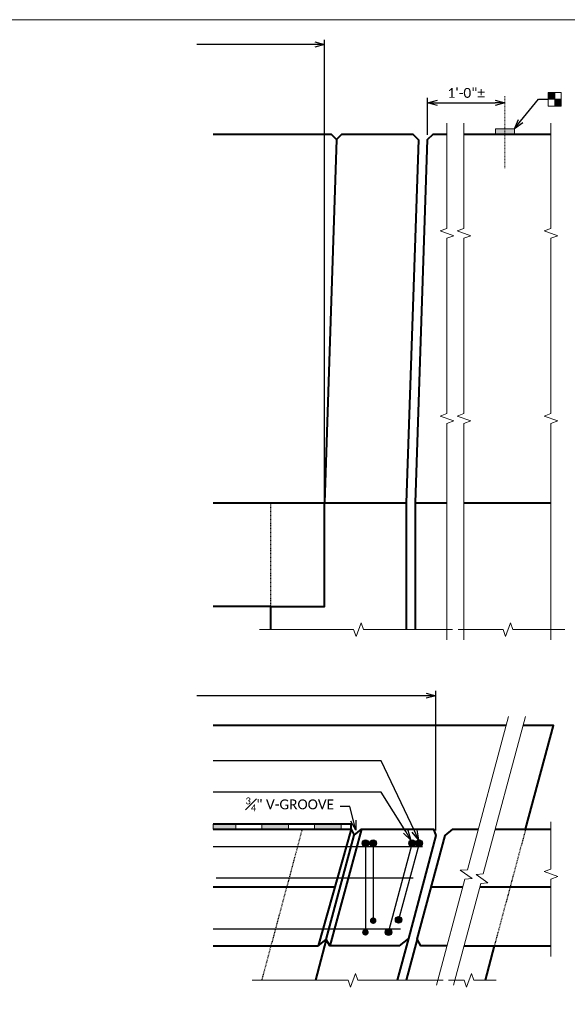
# Model space of a CAD drawing. Extents: x -2227 to -297, y 1392 to 1850.
# Tile 4 of 8: x -792 to -709, y 1495 to 1644. Entities that reach past the tile are written whole.
import ezdxf
from ezdxf import colors
from ezdxf.entities.mleader import LeaderData, LeaderLine
from ezdxf.enums import TextEntityAlignment as Align
from ezdxf.math import Vec2, Vec3

# ---------------------------------------------------------------- set-up
doc = ezdxf.new("R2010")
doc.units = 0
doc.header["$MEASUREMENT"] = 0
doc.linetypes.add('Wisdot2', pattern=[0.125, 0.0625, -0.0625])
doc.linetypes.add('Wisdot4', pattern=[0.28125, 0.125, -0.0625, 0.03125, -0.0625])
for name, color, linetype, lineweight in [('B_ANNO_BREAK', 7, 'Continuous', 18), ('B_ANNO_DIM', 7, 'Continuous', 18), ('B_ANNO_SYMB', 7, 'Continuous', 18), ('B_ANNO_TEXT', 7, 'Continuous', 18), ('B_CNTR', 1, 'Wisdot4', 18), ('B_CONC_ABUT', 30, 'Continuous', 40), ('B_CONC_APPR', 32, 'Continuous', 40), ('B_CONC_PPT', 12, 'Continuous', 40), ('B_CONC_WALL', 1, 'Continuous', 40), ('B_DETAIL', 7, 'Continuous', 18), ('B_DETAIL_HIDDEN', 7, 'Wisdot2', 25), ('B_REBAR', 5, 'Continuous', 25)]:
    doc.layers.add(name, color=color, linetype=linetype, lineweight=lineweight)
doc.layers.add('B_ANNO_NOPLOT', color=47, linetype='Continuous', lineweight=18, plot=False)
doc.styles.add('Annotative', font='calibri.ttf', dxfattribs={"height": 0.0625})
doc.styles.get("Standard").update_dxf_attribs({"font": 'calibri.ttf'})
doc.dimstyles.new('Annotative', dxfattribs={"dimscale": 0, "dimtxt": 0.0625, "dimasz": 0.0625, "dimexe": 0.03125, "dimexo": 0.03125, "dimgap": 0.03125, "dimtad": 1, "dimdec": 8, "dimzin": 3, "dimdsep": 46, "dimlunit": 4, "dimtxsty": 'Standard', "dimblk": 'OPEN30', "dimcen": 0.03125, "dimaunit": 1, "dimadec": 0, "dimazin": 3, "dimtfac": 0.75, "dimtdec": 8, "dimtofl": 0, "dimtmove": 0, "dimatfit": 3, "dimldrblk": 'OPEN30', "dimfxl": 1, "dimtfill": 1, "dimfrac": 1, "dimtolj": 1, "dimtzin": 0, "dimarcsym": 0})

# ---------------------------------------------------------------- blocks, each defined once
blk = doc.blocks.new('*U48')
at = {"layer": 'B_ANNO_NOPLOT', "flags": 128}
blk.add_lwpolyline([(0, 0), (0, 252), (323.93, 252), (323.93, 238.86), (378, 238.86), (378, 40.5), (316.57, 40.5), (316.57, 0)], close=True, dxfattribs=at)
at = {"layer": 'B_ANNO_TEXT', "style": 'Annotative'}
for tag, p in [('BQ7', (316.23, 210.85)), ('BQ8', (323.98, 210.84)), ('BL2', (334.56, 210.84))]:
    blk.add_attdef(tag, text='', height=1.5, dxfattribs=at).set_placement(p, align=Align.CENTER)
blk = doc.blocks.new('_Open30')
at = {"color": 0, "linetype": 'ByBlock', "lineweight": -2}
for p, q in [((-1, 0.268), (0, 0)), ((0, 0), (-1, -0.268)), ((0, 0), (-1, 0))]:
    blk.add_line(p, q, dxfattribs=at)
blk = doc.blocks.new('square half solid')
at = {"layer": 'B_ANNO_SYMB'}
for points in [[(-0.48, 0), (-0.48, 1.02), (0.5, 1.02), (0.5, 0)], [(0.5, -1.02), (0.5, 0), (1.47, 0), (1.47, -1.02)]]:
    blk.add_hatch(color=0, dxfattribs=at).paths.add_polyline_path(points)
at = {"layer": 'B_ANNO_SYMB', "color": 0, "flags": 128}
for points in [[(-0.48, -1.02), (-0.48, 1.02), (1.47, 1.02), (1.47, -1.02), (-0.48, -1.02)], [(-0.48, 0), (-0.48, 1.02), (0.5, 1.02), (0.5, 0), (-0.48, 0)], [(0.5, -1.02), (0.5, 0), (1.47, 0), (1.47, -1.02), (0.5, -1.02)]]:
    blk.add_lwpolyline(points, dxfattribs=at)
blk = doc.blocks.new('*D1466')
at = {"layer": 'B_ANNO_DIM', "color": 0, "lineweight": -2, "transparency": 16777216}
for p, q in [((184.5, 128.74), (184.5, 150)), ((183, 149.25), (148.19, 149.25))]:
    blk.add_line(p, q, dxfattribs=at)
at = {"layer": 'Defpoints', "color": 0, "transparency": 16777216}
for p in [(148.19, 149.25), (148.19, 149.25), (184.5, 127.99)]:
    blk.add_point(p, dxfattribs=at)
at = {"layer": 'B_ANNO_DIM', "color": 0, "lineweight": -2, "transparency": 16777216, "xscale": 1.5, "yscale": 1.5, "zscale": 1.5}
blk.add_blockref('_Open30', (184.5, 149.25), dxfattribs=at)
blk = doc.blocks.new('_None')
blk = doc.blocks.new('*D1474')
at = {"layer": 'B_ANNO_DIM', "color": 0, "lineweight": -2, "transparency": 16777216}
for p, q in [((183.23, 234.52), (183.23, 240.1)), ((184.73, 239.35), (193.48, 239.35))]:
    blk.add_line(p, q, dxfattribs=at)
at = {"layer": 'Defpoints', "color": 0, "transparency": 16777216}
for p in [(194.98, 239.35), (194.98, 239.35), (183.23, 233.77)]:
    blk.add_point(p, dxfattribs=at)
at = {"layer": 'B_ANNO_DIM', "color": 0, "lineweight": -2, "transparency": 16777216, "xscale": 1.5, "yscale": 1.5, "zscale": 1.5, "rotation": 180}
blk.add_blockref('_Open30', (183.23, 239.35), dxfattribs=at)
at = {"layer": 'B_ANNO_DIM', "color": 0, "lineweight": -2, "transparency": 16777216, "xscale": 1.5, "yscale": 1.5, "zscale": 1.5}
blk.add_blockref('_Open30', (194.98, 239.35), dxfattribs=at)
at = {"layer": 'B_ANNO_DIM', "color": 0, "transparency": 16777216, "insert": (189.11, 240.87), "char_height": 1.5, "attachment_point": 5, "bg_fill": 3, "box_fill_scale": 1.25, "bg_fill_color": 256, "bg_fill_true_color": 13158600, "bg_fill_transparency": 0}
blk.add_mtext('\\A1;1\'-0"%%P', dxfattribs=at)
blk = doc.blocks.new('*D1475')
at = {"layer": 'B_ANNO_DIM', "color": 0, "lineweight": -2, "transparency": 16777216}
for p, q in [((167.58, 179.33), (167.58, 248.96)), ((166.08, 248.21), (148.19, 248.21))]:
    blk.add_line(p, q, dxfattribs=at)
at = {"layer": 'Defpoints', "color": 0, "transparency": 16777216}
for p in [(148.19, 248.21), (148.19, 248.21), (167.58, 178.58)]:
    blk.add_point(p, dxfattribs=at)
at = {"layer": 'B_ANNO_DIM', "color": 0, "lineweight": -2, "transparency": 16777216, "xscale": 1.5, "yscale": 1.5, "zscale": 1.5}
blk.add_blockref('_Open30', (167.58, 248.21), dxfattribs=at)
blk = doc.blocks.new('*U1457')
at = {"layer": 'B_DETAIL'}
for points in [[(193.54160912, 234.60748558), (196.42458367, 234.60748558), (196.42458367, 235.43610757), (193.54160912, 235.43610757)], [(150.68314817, 129.70020245), (150.68314817, 128.95020245), (154.10144478, 128.95020245), (154.10144478, 129.70020245)], [(158.04418894, 129.70020245), (158.04418894, 128.95020245), (162.11529441, 128.95020245), (162.11529441, 129.70020245)], [(166.05803857, 129.70020245), (166.05803857, 128.95020245), (170.12914405, 128.95020245), (170.12914405, 129.70020245)]]:
    blk.add_hatch(color=256, dxfattribs=at).paths.add_polyline_path(points)
at = {"layer": 'B_REBAR'}
h = blk.add_hatch(color=256, dxfattribs=at)
edge = h.paths.add_edge_path()
edge.add_arc((173.78708041, 126.84079971), 0.5, 0, 360)
h = blk.add_hatch(color=256, dxfattribs=at)
edge = h.paths.add_edge_path()
edge.add_arc((174.96961078, 126.84079971), 0.5, 0, 360)
h = blk.add_hatch(color=256, dxfattribs=at)
edge = h.paths.add_edge_path()
edge.add_arc((180.89191743, 126.84079971), 0.5, 0, 360)
h = blk.add_hatch(color=256, dxfattribs=at)
edge = h.paths.add_edge_path()
edge.add_arc((181.94929782, 126.84487443), 0.5, 0, 360)
h = blk.add_hatch(color=256, dxfattribs=at)
edge = h.paths.add_edge_path()
edge.add_arc((174.96961078, 115.05435319), 0.5, 0, 360)
h = blk.add_hatch(color=256, dxfattribs=at)
edge = h.paths.add_edge_path()
edge.add_arc((178.83476602, 115.18041459), 0.5, 0, 360)
h = blk.add_hatch(color=256, dxfattribs=at)
edge = h.paths.add_edge_path()
edge.add_arc((173.78708041, 113.2857629), 0.5, 0, 360)
h = blk.add_hatch(color=256, dxfattribs=at)
edge = h.paths.add_edge_path()
edge.add_arc((177.28018852, 113.30033615), 0.5, 0, 360)
at = {"layer": 'B_ANNO_BREAK', "flags": 128}
for points in [[(186.17904185, 157.72880094), (186.17904185, 190.62576673), (187.20999023, 191.00100125), (185.14809348, 191.75147029), (186.17904185, 192.12670481), (186.17904185, 218.78522441), (187.20999023, 219.16045893), (185.14809348, 219.91092797), (186.17904185, 220.28616249), (186.17904185, 236.26828263)], [(188.75677066, 157.72880094), (188.75677066, 190.62576673), (189.78771904, 191.00100125), (187.72582229, 191.75147029), (188.75677066, 192.12670481), (188.75677066, 218.78522441), (189.78771904, 219.16045893), (187.72582229, 219.91092797), (188.75677066, 220.28616249), (188.75677066, 236.26828263)], [(201.97189859, 157.72880094), (201.97189859, 190.62576673), (203.00284696, 191.00100125), (200.94095021, 191.75147029), (201.97189859, 192.12670481), (201.97189859, 218.78522441), (203.00284696, 219.16045893), (200.94095021, 219.91092797), (201.97189859, 220.28616249), (201.97189859, 236.26828263)], [(157.68456503, 159.29448447), (171.99249679, 159.29448447), (172.36773131, 158.26353609), (173.11820036, 160.32543284), (173.49343488, 159.29448447), (186.99266143, 159.29448447)], [(187.86092856, 159.29448447), (194.69279366, 159.29448447), (195.06802818, 158.26353609), (195.81849723, 160.32543284), (196.19373175, 159.29448447), (204.08397673, 159.29448447)], [(184.58469731, 105.25002763), (188.89807689, 121.34777934), (189.99101439, 121.44339898), (188.19361075, 122.70195456), (189.28654825, 122.7975742), (195.53062665, 146.10079205)], [(187.16242613, 105.25002763), (191.30313061, 120.70334714), (192.39606811, 120.79896678), (190.59866447, 122.05752236), (191.69160197, 122.153142), (198.10835546, 146.10079205)], [(201.97189859, 109.58197376), (201.97189859, 121.37256664), (203.00284696, 121.74780116), (200.94095021, 122.49827021), (201.97189859, 122.87350473), (201.97189859, 130.07737155)], [(156.58338788, 105.99452768), (171.15407529, 105.99452768), (171.52930981, 104.9635793), (172.27977885, 107.02547605), (172.65501337, 105.99452768), (185.61691433, 105.99452768)], [(186.42188931, 105.99452768), (188.77287517, 105.99452768), (189.14810969, 104.9635793), (189.89857873, 107.02547605), (190.27381325, 105.99452768), (193.65546717, 105.99452768)]]:
    blk.add_lwpolyline(points, dxfattribs=at)
at = {"layer": 'B_ANNO_NOPLOT', "flags": 128}
blk.add_lwpolyline([(0, 0), (-0.0000001, 252.00000008), (323.92766256, 252.00000013), (323.92766256, 238.85516121), (377.9999999, 238.85516124), (377.99999998, 40.4996053), (316.57075279, 40.49960529), (316.57075281, 0.00000012)], close=True, dxfattribs=at)
at = {"layer": 'B_CNTR'}
blk.add_line((194.98309639, 229.41369412), (194.98309639, 240.43348092), dxfattribs=at)
at = {"layer": 'B_CONC_ABUT', "lineweight": 40}
for p, q in [((188.75677066, 178.5784769), (201.97189859, 178.5784769)), ((180.30918072, 112.33691552), (178.60971949, 105.99452768)), ((167.84769098, 112.19448731), (166.1863938, 105.99452768)), ((181.66265226, 112.22905405), (179.99209283, 105.99452768)), ((193.36625054, 111.20020245), (191.97137488, 105.99452768))]:
    blk.add_line(p, q, dxfattribs=at)
at = {"layer": 'B_CONC_ABUT', "lineweight": 40, "flags": 128}
for points in [[(159.42374876, 159.29448447), (159.42374876, 162.79109969), (167.58126946, 162.79109969), (167.58126946, 178.5784769), (180.00344313, 178.5784769), (180.00344313, 159.29448447)], [(181.38344313, 159.29448447), (181.38344313, 178.5784769), (186.17904185, 178.5784769)]]:
    blk.add_lwpolyline(points, dxfattribs=at)
at = {"layer": 'B_CONC_APPR'}
for p, q in [((150.68314817, 178.5784769), (167.58126946, 178.5784769)), ((159.42374876, 162.79109969), (150.68314817, 162.79109969))]:
    blk.add_line(p, q, dxfattribs=at)
at = {"layer": 'B_CONC_PPT'}
for p, q in [((171.61429217, 128.95020245), (166.61906288, 111.20020245)), ((173.20128725, 128.95020245), (168.37282567, 111.20020245)), ((193.52787398, 128.95020245), (201.97189859, 128.95020245)), ((150.68314817, 120.20020245), (169.1518552, 120.20020245)), ((183.79854462, 120.20020245), (188.59058458, 120.20020245)), ((191.1683134, 120.20020245), (201.97189859, 120.20020245)), ((188.75677066, 111.20020245), (201.97189859, 111.20020245))]:
    blk.add_line(p, q, dxfattribs=at)
at = {"layer": 'B_CONC_PPT', "flags": 128}
for points in [[(150.68314817, 234.6199602), (168.5855908, 234.6199602), (169.40294406, 233.80349441), (167.58126946, 178.5784769)], [(169.40294406, 233.80349441), (170.21940985, 234.6199602), (180.98853236, 234.6199602), (181.85205607, 233.75737409), (180.00344313, 178.5784769)], [(181.38344313, 178.5784769), (183.22902076, 233.76725564), (184.08172532, 234.6199602), (186.17904185, 234.6199602)], [(188.75677066, 234.6199602), (201.97189859, 234.6199602)], [(150.68314817, 128.95020245), (171.61429217, 128.95020245), (172.09403901, 128.04185448)], [(186.17904185, 111.20020245), (182.20604348, 111.20020245), (181.66265226, 112.22905405), (185.8854522, 127.98853898), (187.07377037, 128.95020245), (190.93514002, 128.95020245)], [(150.68314817, 111.20020245), (166.61906288, 111.20020245), (167.84769098, 112.19448731)]]:
    blk.add_lwpolyline(points, dxfattribs=at)
blk.add_lwpolyline([(180.30918072, 112.33691552), (178.90455547, 111.20020245), (168.37282567, 111.20020245), (167.84769098, 112.19448731), (172.09403901, 128.04185448), (173.20128725, 128.95020245), (184.12098893, 128.95020245), (184.50307866, 127.98853898)], close=True, dxfattribs=at)
at = {"layer": 'B_CONC_WALL'}
blk.add_line((195.15954522, 144.71589728), (150.68314817, 144.71589728), dxfattribs=at)
at = {"layer": 'B_CONC_WALL', "flags": 128}
for points in [[(198.12241457, 128.95020245), (202.34687826, 144.71589728), (197.73727403, 144.71589728)], [(171.61429217, 128.95020245), (171.61429217, 129.70020245), (150.68314817, 129.70020245)]]:
    blk.add_lwpolyline(points, dxfattribs=at)
at = {"layer": 'B_DETAIL', "flags": 128}
for points in [[(193.54160912, 234.60748558), (196.42458367, 234.60748558), (196.42458367, 235.43610757), (193.54160912, 235.43610757), (193.54160912, 234.60748558)], [(150.68314817, 129.70020245), (150.68314817, 128.95020245), (154.10144478, 128.95020245), (154.10144478, 129.70020245), (150.68314817, 129.70020245)], [(158.04418894, 129.70020245), (158.04418894, 128.95020245), (162.11529441, 128.95020245), (162.11529441, 129.70020245), (158.04418894, 129.70020245)], [(166.05803857, 129.70020245), (166.05803857, 128.95020245), (170.12914405, 128.95020245), (170.12914405, 129.70020245), (166.05803857, 129.70020245)]]:
    blk.add_lwpolyline(points, dxfattribs=at)
at = {"layer": 'B_DETAIL_HIDDEN'}
for p, q in [((159.42374876, 162.79109969), (159.42374876, 178.5784769)), ((164.17991279, 128.95020245), (158.0288731, 105.99452768)), ((198.12241457, 128.95020245), (193.36625054, 111.20020245))]:
    blk.add_line(p, q, dxfattribs=at)
at = {"layer": 'B_REBAR'}
for p, q in [((182.08434807, 127.32629049), (178.83476602, 115.18041459)), ((150.68314817, 126.33850521), (182.45121371, 126.33850521)), ((173.78708041, 126.84079971), (173.78708041, 113.23215924)), ((174.96961078, 126.84079971), (174.96961078, 115.03729972)), ((180.85448237, 126.65987863), (177.15701141, 112.83994034)), ((151.11167108, 121.54423105), (181.06601543, 121.54423105)), ((150.68314817, 113.82110593), (179.10606101, 113.82110593))]:
    blk.add_line(p, q, dxfattribs=at)
for centre in [(173.78708041, 126.84079971), (174.96961078, 126.84079971), (180.89191743, 126.84079971), (181.94929782, 126.84487443), (178.83476602, 115.18041459), (177.28018852, 113.30033615)]:
    blk.add_circle(centre, 0.5, dxfattribs=at)
at = {"color": 7, "linetype": 'Continuous', "lineweight": 18}
blk.add_blockref('square half solid', (202.04375682, 239.90127919), dxfattribs=at)
at = {"layer": 'B_ANNO_DIM'}
for base, p1, p2, picture, middle in [((148.19325334, 248.21282454), (167.58126946, 178.5784769), (148.19325334, 248.21282454), '*D1475', (161.52082656, 248.21282454)), ((148.19325334, 149.25290239), (184.50307866, 127.98853898), (148.19325334, 149.25290239), '*D1466', (176.20352599, 149.25290239))]:
    dim = blk.add_linear_dim(base=base, p1=p1, p2=p2, angle=180, text=' ', dimstyle='Annotative', override={"dimblk1": 'Open30', "dimblk2": 'None', "dimsah": 1}, dxfattribs=at)
    dim.commit()
    dim.dimension.update_dxf_attribs({"geometry": picture, "text_midpoint": middle, "dimtype": 160})
ml = blk.add_multileader_mtext('Standard', dxfattribs=at)
ml.set_content(' ', color=256)
ml.set_leader_properties()
ml.set_arrow_properties(name='OPEN30')
ml.build(insert=Vec2(0, 0))
ml.multileader.update_dxf_attribs({"text_right_attachment_type": 3, "dogleg_length": 0.0625, "arrow_head_size": 1.5, "scale": 24})
ctx = ml.context
ctx.base_point, ctx.scale, ctx.char_height, ctx.arrow_head_size, ctx.landing_gap_size, ctx.plane_origin = Vec3(201.56588759, 239.90120902), 24, 1.5, 1.5, 0.75, Vec3(187.54531334, 224.86632178)
ctx.right_attachment = 3
notes = []
notes.append((ctx, [(0, (1, 1, 0), (200.06588759, 239.90120902), (1, 0), 1.5, [(0, [(196.42458367, 235.43610757), (200.06588759, 239.90120902), (200.06588759, 239.90120902)], 0, [])])]))
ctx.mtext.insert, ctx.mtext.flow_direction = Vec3(202.31588759, 240.65120902), 5
ml = blk.add_multileader_mtext('Standard', dxfattribs=at)
ml.set_content(' ', color=256)
ml.set_leader_properties()
ml.set_arrow_properties(name='OPEN30')
ml.build(insert=Vec2(0, 0))
ml.multileader.update_dxf_attribs({"text_right_attachment_type": 3, "dogleg_length": 0.0625, "arrow_head_size": 1.5, "scale": 24})
ctx = ml.context
ctx.base_point, ctx.scale, ctx.char_height, ctx.arrow_head_size, ctx.landing_gap_size, ctx.plane_origin = Vec3(148.6489174, 139.31943269), 24, 1.5, 1.5, 0.75, Vec3(180.71306395, 132.03656579)
ctx.right_attachment = 3
notes.append((ctx, [(0, (1, 1, 0), (154.69951438, 139.31943269), (-1, 0), 4.01636621, [(0, [(181.87692772, 127.33960928), (176.20638905, 139.31943269), (156.28673552, 139.31943269)], 0, [])])]))
ctx.mtext.insert, ctx.mtext.flow_direction = Vec3(149.3989174, 140.06943269), 5
ml = blk.add_multileader_mtext('Standard', dxfattribs=at)
ml.set_content(' ', color=256)
ml.set_leader_properties()
ml.set_arrow_properties(name='OPEN30')
ml.build(insert=Vec2(0, 0))
ml.multileader.update_dxf_attribs({"text_right_attachment_type": 3, "dogleg_length": 0.0625, "arrow_head_size": 1.5, "scale": 24})
ctx = ml.context
ctx.base_point, ctx.scale, ctx.char_height, ctx.arrow_head_size, ctx.landing_gap_size, ctx.plane_origin = Vec3(148.6489174, 134.60627838), 24, 1.5, 1.5, 0.75, Vec3(180.71306395, 127.32341148)
ctx.right_attachment = 3
notes.append((ctx, [(0, (1, 1, 0), (154.69951438, 134.60627838), (-1, 0), 4.01636621, [(0, [(180.69529026, 127.30051457), (176.20638905, 134.60627838), (156.28673552, 134.60627838)], 0, [])])]))
ctx.mtext.insert, ctx.mtext.flow_direction = Vec3(149.3989174, 135.35627838), 5
ml = blk.add_multileader_mtext('Standard', dxfattribs=at)
ml.set_content('\\A1;{\\H0.7x;\\S3#4;}" V-GROOVE', color=256)
ml.set_leader_properties()
ml.set_arrow_properties(name='OPEN30')
ml.build(insert=Vec2(0, 0))
ml.multileader.update_dxf_attribs({"text_right_attachment_type": 3, "dogleg_length": 0.0625, "arrow_head_size": 1.5, "scale": 24})
ctx = ml.context
ctx.base_point, ctx.scale, ctx.char_height, ctx.arrow_head_size, ctx.landing_gap_size, ctx.plane_origin = Vec3(154.80983988, 133.01865946), 24, 1.5, 1.5, 0.75, Vec3(172.36254914, 128.79041023)
ctx.right_attachment = 3
notes.append((ctx, [(0, (1, 1, 0), (171.44303219, 132.38796715), (-1, 0), 1.5, [(0, [(172.31356195, 128.79041023)], 0, [])])]))
ctx.mtext.insert, ctx.mtext.flow_direction = Vec3(155.55983988, 133.779621), 5
for ctx, leaders in notes:
    for number, flags, end, landing, length, lines in leaders:
        leader = LeaderData()
        leader.index, (leader.has_last_leader_line, leader.has_dogleg_vector, leader.attachment_direction) = number, flags
        leader.last_leader_point, leader.dogleg_vector, leader.dogleg_length = Vec3(end), Vec3(landing), length
        for number, points, colour, breaks in lines:
            line = LeaderLine()
            line.index, line.vertices, line.color, line.breaks = number, Vec3.list(points), colors.encode_raw_color(colour), breaks
            leader.lines.append(line)
        ctx.leaders.append(leader)
dim = blk.add_linear_dim(base=(194.98309639, 239.35481854), p1=(183.22902076, 233.76725564), p2=(194.98309639, 239.35481854), text='1\'-0"%%P', dimstyle='Annotative', dxfattribs=at)
dim.commit()
dim.dimension.update_dxf_attribs({"geometry": '*D1474', "text_midpoint": (189.10605858, 240.87328007)})

msp = doc.modelspace()

# ---------------------------------------------------------------- block references
msp.add_blockref('*U48', (-913.33, 1392.48))

# ---------------------------------------------------------------- next in the draw order: block references
msp.add_blockref('*U1457', (-913.33, 1392.48))

doc.saveas('drawing.dxf')
